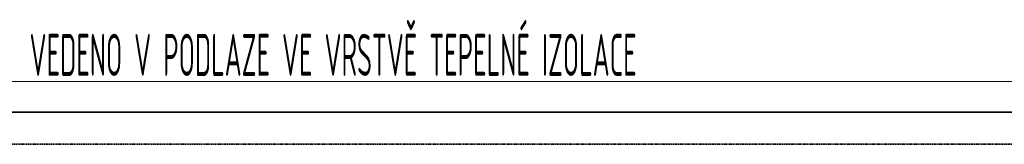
# Model space of a CAD drawing. Header units: millimetres. Extents: x 1279 to 58476, y -6899 to 74987.
# Tile 69 of 157: x 12264 to 15198, y -785 to -415. Entities that reach past the tile are written whole.
import ezdxf
from ezdxf.enums import TextEntityAlignment as Align

# ---------------------------------------------------------------- set-up
doc = ezdxf.new("R2010")
doc.units = ezdxf.units.MM
doc.linetypes.add('phl_thick', pattern=[0])
doc.linetypes.add('ČÁRKOVANÁ', pattern=[0.75, 0.5, -0.25])
for name, color, linetype, lineweight in [('JS_VYT_POPIS - OBECNĚ', 7, 'Continuous', 5), ('UT_POTRUBI - ZPÁTEČKA', 5, 'ČÁRKOVANÁ', 35), ('UT_SCHÉMA_PŘÍVOD', 10, 'Continuous', 35), ('VZT_50 POPIS - OBECNE', 7, 'Continuous', 5)]:
    doc.layers.add(name, color=color, linetype=linetype, lineweight=lineweight)
doc.styles.add('VZT_POPIS', font='isocp.shx', dxfattribs={"width": 0.6, "height": 125})

msp = doc.modelspace()

# ---------------------------------------------------------------- linework, layer by layer
at = {"layer": 'UT_POTRUBI - ZPÁTEČKA', "ltscale": 7}
msp.add_line((11201.7, -784.8), (29052.8, -784.8), dxfattribs=at)
at = {"layer": 'UT_SCHÉMA_PŘÍVOD'}
msp.add_line((11101.7, -688.9), (29055.9, -688.9), dxfattribs=at)
at = {"layer": 'VZT_50 POPIS - OBECNE', "linetype": 'phl_thick'}
msp.add_line((1278.8, -598.1), (52959, -598.1), dxfattribs=at)

# ---------------------------------------------------------------- texts
at = {"layer": 'JS_VYT_POPIS - OBECNĚ', "style": 'VZT_POPIS', "width": 0.5}
msp.add_text('VEDENO V PODLAZE VE VRSTVĚ TEPELNÉ IZOLACE', height=125, dxfattribs=at).set_placement((12293.4, -619.1), align=Align.BOTTOM_LEFT)

doc.saveas('drawing.dxf')
